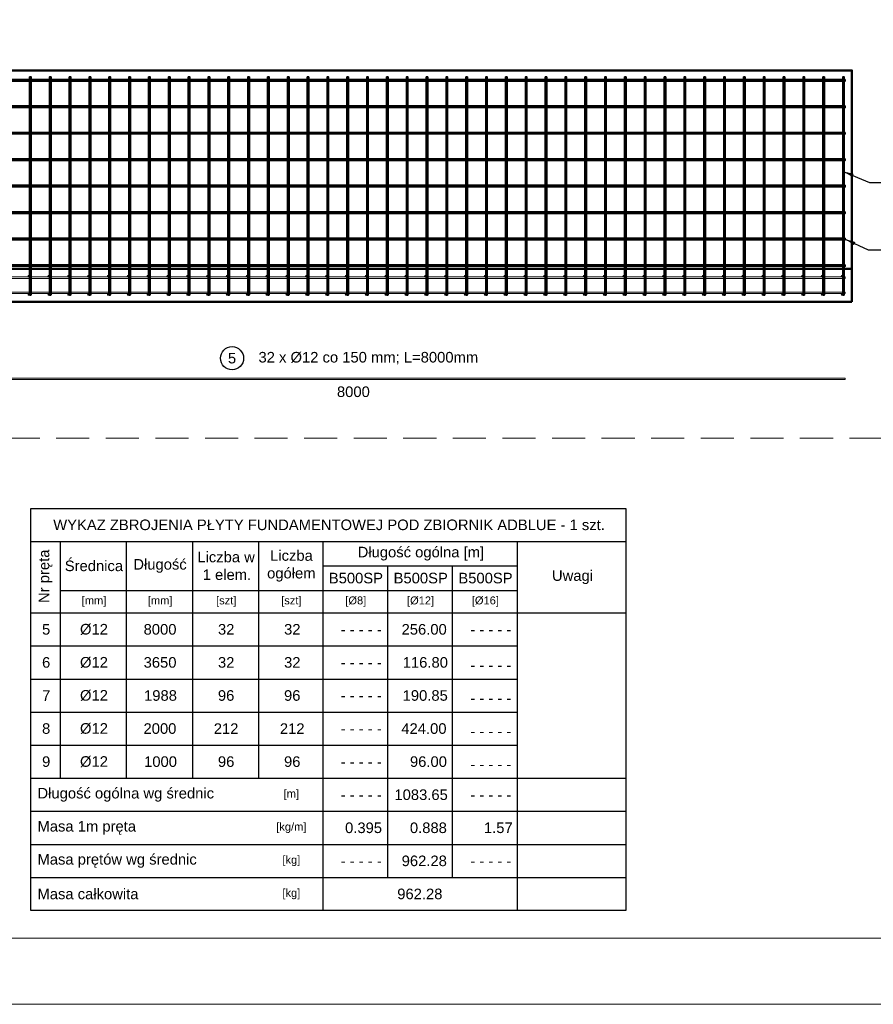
# Model space of a CAD drawing. Header units: millimetres. Extents: x 1814 to 94182, y 11562 to 49454.
# Tile 33 of 143: x 14070 to 14716, y 11562 to 12306. Entities that reach past the tile are written whole.
import ezdxf

# ---------------------------------------------------------------- set-up
doc = ezdxf.new("R2010")
doc.units = ezdxf.units.MM
doc.linetypes.add('DASHED', pattern=[0.75, 0.5, -0.25])
doc.layers.add('odnośnik', color=140, linetype='Continuous')
doc.layers.add('opis', color=50, linetype='Continuous')
doc.layers.add('pomoc', color=210, linetype='Continuous', lineweight=9, plot=False)
for name, color, linetype, lineweight in [('ramka', 84, 'Continuous', 15), ('widok 0.35', 22, 'Continuous', 35), ('zbrojenie', 123, 'Continuous', 9), ('ściany', 7, 'Continuous', 50)]:
    doc.layers.add(name, color=color, linetype=linetype, lineweight=lineweight)
doc.styles.add('Opisowy', font='arial.ttf')
doc.styles.get("Standard").update_dxf_attribs({"font": 'arial.ttf'})
doc.dimstyles.new('skala 1-100', dxfattribs={"dimtxt": 16, "dimasz": 1, "dimexe": 1.25, "dimexo": 0.625, "dimgap": 5, "dimtad": 1, "dimdec": 1, "dimrnd": 0.1, "dimdsep": 46, "dimtxsty": 'Standard', "dimblk": 'strzałka', "dimcen": -5, "dimse1": 1, "dimse2": 1, "dimazin": 0, "dimtfac": 1, "dimtdec": 1, "dimtix": 1, "dimtmove": 1, "dimatfit": 3, "dimfxl": 0, "dimtolj": 1, "dimarcsym": 0})

# ---------------------------------------------------------------- blocks, each defined once
blk = doc.blocks.new('strzałka')
for p, q in [((0, 9), (0, -9)), ((-9, 0), (9, 0))]:
    blk.add_line(p, q)
at = {"const_width": 1}
blk.add_lwpolyline([(-4.243, -4.243), (4.243, 4.243)], dxfattribs=at)

msp = doc.modelspace()

# ---------------------------------------------------------------- hatches: boundary and pattern name
at = {"layer": 'widok 0.35'}
h = msp.add_hatch(color=256, dxfattribs=at)
h.dxf.hatch_style = 1
h.paths.add_polyline_path([(14077.902, 12098.158, 1), (14079.102, 12098.158, 1)])
h = msp.add_hatch(color=256, dxfattribs=at)
h.dxf.hatch_style = 1
h.paths.add_polyline_path([(14092.902, 12098.158, 1), (14094.102, 12098.158, 1)])
h = msp.add_hatch(color=256, dxfattribs=at)
h.dxf.hatch_style = 1
h.paths.add_polyline_path([(14107.902, 12098.158, 1), (14109.102, 12098.158, 1)])
h = msp.add_hatch(color=256, dxfattribs=at)
h.dxf.hatch_style = 1
h.paths.add_polyline_path([(14122.902, 12098.158, 1), (14124.102, 12098.158, 1)])
h = msp.add_hatch(color=256, dxfattribs=at)
h.dxf.hatch_style = 1
h.paths.add_polyline_path([(14137.902, 12098.158, 1), (14139.102, 12098.158, 1)])
h = msp.add_hatch(color=256, dxfattribs=at)
h.dxf.hatch_style = 1
h.paths.add_polyline_path([(14152.902, 12098.158, 1), (14154.102, 12098.158, 1)])
h = msp.add_hatch(color=256, dxfattribs=at)
h.dxf.hatch_style = 1
h.paths.add_polyline_path([(14167.902, 12098.158, 1), (14169.102, 12098.158, 1)])
h = msp.add_hatch(color=256, dxfattribs=at)
h.dxf.hatch_style = 1
h.paths.add_polyline_path([(14182.902, 12098.158, 1), (14184.102, 12098.158, 1)])
h = msp.add_hatch(color=256, dxfattribs=at)
h.dxf.hatch_style = 1
h.paths.add_polyline_path([(14197.902, 12098.158, 1), (14199.102, 12098.158, 1)])
h = msp.add_hatch(color=256, dxfattribs=at)
h.dxf.hatch_style = 1
h.paths.add_polyline_path([(14212.902, 12098.158, 1), (14214.102, 12098.158, 1)])
h = msp.add_hatch(color=256, dxfattribs=at)
h.dxf.hatch_style = 1
h.paths.add_polyline_path([(14227.902, 12098.158, 1), (14229.102, 12098.158, 1)])
h = msp.add_hatch(color=256, dxfattribs=at)
h.dxf.hatch_style = 1
h.paths.add_polyline_path([(14242.902, 12098.158, 1), (14244.102, 12098.158, 1)])
h = msp.add_hatch(color=256, dxfattribs=at)
h.dxf.hatch_style = 1
h.paths.add_polyline_path([(14257.902, 12098.158, 1), (14259.102, 12098.158, 1)])
h = msp.add_hatch(color=256, dxfattribs=at)
h.dxf.hatch_style = 1
h.paths.add_polyline_path([(14272.902, 12098.158, 1), (14274.102, 12098.158, 1)])
h = msp.add_hatch(color=256, dxfattribs=at)
h.dxf.hatch_style = 1
h.paths.add_polyline_path([(14287.902, 12098.158, 1), (14289.102, 12098.158, 1)])
h = msp.add_hatch(color=256, dxfattribs=at)
h.dxf.hatch_style = 1
h.paths.add_polyline_path([(14302.902, 12098.158, 1), (14304.102, 12098.158, 1)])
h = msp.add_hatch(color=256, dxfattribs=at)
h.dxf.hatch_style = 1
h.paths.add_polyline_path([(14317.902, 12098.158, 1), (14319.102, 12098.158, 1)])
h = msp.add_hatch(color=256, dxfattribs=at)
h.dxf.hatch_style = 1
h.paths.add_polyline_path([(14332.902, 12098.158, 1), (14334.102, 12098.158, 1)])
h = msp.add_hatch(color=256, dxfattribs=at)
h.dxf.hatch_style = 1
h.paths.add_polyline_path([(14347.902, 12098.158, 1), (14349.102, 12098.158, 1)])
h = msp.add_hatch(color=256, dxfattribs=at)
h.dxf.hatch_style = 1
h.paths.add_polyline_path([(14362.902, 12098.158, 1), (14364.102, 12098.158, 1)])
h = msp.add_hatch(color=256, dxfattribs=at)
h.dxf.hatch_style = 1
h.paths.add_polyline_path([(14377.902, 12098.158, 1), (14379.102, 12098.158, 1)])
h = msp.add_hatch(color=256, dxfattribs=at)
h.dxf.hatch_style = 1
h.paths.add_polyline_path([(14392.902, 12098.158, 1), (14394.102, 12098.158, 1)])
h = msp.add_hatch(color=256, dxfattribs=at)
h.dxf.hatch_style = 1
h.paths.add_polyline_path([(14407.902, 12098.158, 1), (14409.102, 12098.158, 1)])
h = msp.add_hatch(color=256, dxfattribs=at)
h.dxf.hatch_style = 1
h.paths.add_polyline_path([(14422.902, 12098.158, 1), (14424.102, 12098.158, 1)])
h = msp.add_hatch(color=256, dxfattribs=at)
h.dxf.hatch_style = 1
h.paths.add_polyline_path([(14437.902, 12098.158, 1), (14439.102, 12098.158, 1)])
h = msp.add_hatch(color=256, dxfattribs=at)
h.dxf.hatch_style = 1
h.paths.add_polyline_path([(14452.902, 12098.158, 1), (14454.102, 12098.158, 1)])
h = msp.add_hatch(color=256, dxfattribs=at)
h.dxf.hatch_style = 1
h.paths.add_polyline_path([(14467.902, 12098.158, 1), (14469.102, 12098.158, 1)])
h = msp.add_hatch(color=256, dxfattribs=at)
h.dxf.hatch_style = 1
h.paths.add_polyline_path([(14482.902, 12098.158, 1), (14484.102, 12098.158, 1)])
h = msp.add_hatch(color=256, dxfattribs=at)
h.dxf.hatch_style = 1
h.paths.add_polyline_path([(14497.902, 12098.158, 1), (14499.102, 12098.158, 1)])
h = msp.add_hatch(color=256, dxfattribs=at)
h.dxf.hatch_style = 1
h.paths.add_polyline_path([(14512.902, 12098.158, 1), (14514.102, 12098.158, 1)])
h = msp.add_hatch(color=256, dxfattribs=at)
h.dxf.hatch_style = 1
h.paths.add_polyline_path([(14527.902, 12098.158, 1), (14529.102, 12098.158, 1)])
h = msp.add_hatch(color=256, dxfattribs=at)
h.dxf.hatch_style = 1
h.paths.add_polyline_path([(14542.902, 12098.158, 1), (14544.102, 12098.158, 1)])
h = msp.add_hatch(color=256, dxfattribs=at)
h.dxf.hatch_style = 1
h.paths.add_polyline_path([(14557.902, 12098.158, 1), (14559.102, 12098.158, 1)])
h = msp.add_hatch(color=256, dxfattribs=at)
h.dxf.hatch_style = 1
h.paths.add_polyline_path([(14572.902, 12098.158, 1), (14574.102, 12098.158, 1)])
h = msp.add_hatch(color=256, dxfattribs=at)
h.dxf.hatch_style = 1
h.paths.add_polyline_path([(14587.902, 12098.158, 1), (14589.102, 12098.158, 1)])
h = msp.add_hatch(color=256, dxfattribs=at)
h.dxf.hatch_style = 1
h.paths.add_polyline_path([(14602.902, 12098.158, 1), (14604.102, 12098.158, 1)])
h = msp.add_hatch(color=256, dxfattribs=at)
h.dxf.hatch_style = 1
h.paths.add_polyline_path([(14617.902, 12098.158, 1), (14619.102, 12098.158, 1)])
h = msp.add_hatch(color=256, dxfattribs=at)
h.dxf.hatch_style = 1
h.paths.add_polyline_path([(14632.902, 12098.158, 1), (14634.102, 12098.158, 1)])
h = msp.add_hatch(color=256, dxfattribs=at)
h.dxf.hatch_style = 1
h.paths.add_polyline_path([(14647.902, 12098.158, 1), (14649.102, 12098.158, 1)])
h = msp.add_hatch(color=256, dxfattribs=at)
h.dxf.hatch_style = 1
h.paths.add_polyline_path([(14662.902, 12098.158, 1), (14664.102, 12098.158, 1)])
h = msp.add_hatch(color=256, dxfattribs=at)
h.dxf.hatch_style = 1
h.paths.add_polyline_path([(14677.902, 12098.158, 1), (14679.102, 12098.158, 1)])
h = msp.add_hatch(color=256, dxfattribs=at)
h.dxf.hatch_style = 1
h.paths.add_polyline_path([(14692.902, 12098.158, 1), (14694.102, 12098.158, 1)])
at = {"layer": 'zbrojenie'}
h = msp.add_hatch(color=256, dxfattribs=at)
h.dxf.hatch_style = 1
h.paths.add_polyline_path([(14077.902, 12111.958, -1), (14076.702, 12111.958, -1)])
h = msp.add_hatch(color=256, dxfattribs=at)
h.dxf.hatch_style = 1
h.paths.add_polyline_path([(14092.902, 12111.958, -1), (14091.702, 12111.958, -1)])
h = msp.add_hatch(color=256, dxfattribs=at)
h.dxf.hatch_style = 1
h.paths.add_polyline_path([(14107.902, 12111.958, -1), (14106.702, 12111.958, -1)])
h = msp.add_hatch(color=256, dxfattribs=at)
h.dxf.hatch_style = 1
h.paths.add_polyline_path([(14122.902, 12111.958, -1), (14121.702, 12111.958, -1)])
h = msp.add_hatch(color=256, dxfattribs=at)
h.dxf.hatch_style = 1
h.paths.add_polyline_path([(14137.902, 12111.958, -1), (14136.702, 12111.958, -1)])
h = msp.add_hatch(color=256, dxfattribs=at)
h.dxf.hatch_style = 1
h.paths.add_polyline_path([(14152.902, 12111.958, -1), (14151.702, 12111.958, -1)])
h = msp.add_hatch(color=256, dxfattribs=at)
h.dxf.hatch_style = 1
h.paths.add_polyline_path([(14167.902, 12111.958, -1), (14166.702, 12111.958, -1)])
h = msp.add_hatch(color=256, dxfattribs=at)
h.dxf.hatch_style = 1
h.paths.add_polyline_path([(14182.902, 12111.958, -1), (14181.702, 12111.958, -1)])
h = msp.add_hatch(color=256, dxfattribs=at)
h.dxf.hatch_style = 1
h.paths.add_polyline_path([(14197.902, 12111.958, -1), (14196.702, 12111.958, -1)])
h = msp.add_hatch(color=256, dxfattribs=at)
h.dxf.hatch_style = 1
h.paths.add_polyline_path([(14212.902, 12111.958, -1), (14211.702, 12111.958, -1)])
h = msp.add_hatch(color=256, dxfattribs=at)
h.dxf.hatch_style = 1
h.paths.add_polyline_path([(14227.902, 12111.958, -1), (14226.702, 12111.958, -1)])
h = msp.add_hatch(color=256, dxfattribs=at)
h.dxf.hatch_style = 1
h.paths.add_polyline_path([(14242.902, 12111.958, -1), (14241.702, 12111.958, -1)])
h = msp.add_hatch(color=256, dxfattribs=at)
h.dxf.hatch_style = 1
h.paths.add_polyline_path([(14257.902, 12111.958, -1), (14256.702, 12111.958, -1)])
h = msp.add_hatch(color=256, dxfattribs=at)
h.dxf.hatch_style = 1
h.paths.add_polyline_path([(14272.902, 12111.958, -1), (14271.702, 12111.958, -1)])
h = msp.add_hatch(color=256, dxfattribs=at)
h.dxf.hatch_style = 1
h.paths.add_polyline_path([(14287.902, 12111.958, -1), (14286.702, 12111.958, -1)])
h = msp.add_hatch(color=256, dxfattribs=at)
h.dxf.hatch_style = 1
h.paths.add_polyline_path([(14302.902, 12111.958, -1), (14301.702, 12111.958, -1)])
h = msp.add_hatch(color=256, dxfattribs=at)
h.dxf.hatch_style = 1
h.paths.add_polyline_path([(14317.902, 12111.958, -1), (14316.702, 12111.958, -1)])
h = msp.add_hatch(color=256, dxfattribs=at)
h.dxf.hatch_style = 1
h.paths.add_polyline_path([(14332.902, 12111.958, -1), (14331.702, 12111.958, -1)])
h = msp.add_hatch(color=256, dxfattribs=at)
h.dxf.hatch_style = 1
h.paths.add_polyline_path([(14347.902, 12111.958, -1), (14346.702, 12111.958, -1)])
h = msp.add_hatch(color=256, dxfattribs=at)
h.dxf.hatch_style = 1
h.paths.add_polyline_path([(14362.902, 12111.958, -1), (14361.702, 12111.958, -1)])
h = msp.add_hatch(color=256, dxfattribs=at)
h.dxf.hatch_style = 1
h.paths.add_polyline_path([(14377.902, 12111.958, -1), (14376.702, 12111.958, -1)])
h = msp.add_hatch(color=256, dxfattribs=at)
h.dxf.hatch_style = 1
h.paths.add_polyline_path([(14392.902, 12111.958, -1), (14391.702, 12111.958, -1)])
h = msp.add_hatch(color=256, dxfattribs=at)
h.dxf.hatch_style = 1
h.paths.add_polyline_path([(14407.902, 12111.958, -1), (14406.702, 12111.958, -1)])
h = msp.add_hatch(color=256, dxfattribs=at)
h.dxf.hatch_style = 1
h.paths.add_polyline_path([(14422.902, 12111.958, -1), (14421.702, 12111.958, -1)])
h = msp.add_hatch(color=256, dxfattribs=at)
h.dxf.hatch_style = 1
h.paths.add_polyline_path([(14437.902, 12111.958, -1), (14436.702, 12111.958, -1)])
h = msp.add_hatch(color=256, dxfattribs=at)
h.dxf.hatch_style = 1
h.paths.add_polyline_path([(14452.902, 12111.958, -1), (14451.702, 12111.958, -1)])
h = msp.add_hatch(color=256, dxfattribs=at)
h.dxf.hatch_style = 1
h.paths.add_polyline_path([(14467.902, 12111.958, -1), (14466.702, 12111.958, -1)])
h = msp.add_hatch(color=256, dxfattribs=at)
h.dxf.hatch_style = 1
h.paths.add_polyline_path([(14482.902, 12111.958, -1), (14481.702, 12111.958, -1)])
h = msp.add_hatch(color=256, dxfattribs=at)
h.dxf.hatch_style = 1
h.paths.add_polyline_path([(14497.902, 12111.958, -1), (14496.702, 12111.958, -1)])
h = msp.add_hatch(color=256, dxfattribs=at)
h.dxf.hatch_style = 1
h.paths.add_polyline_path([(14512.902, 12111.958, -1), (14511.702, 12111.958, -1)])
h = msp.add_hatch(color=256, dxfattribs=at)
h.dxf.hatch_style = 1
h.paths.add_polyline_path([(14527.902, 12111.958, -1), (14526.702, 12111.958, -1)])
h = msp.add_hatch(color=256, dxfattribs=at)
h.dxf.hatch_style = 1
h.paths.add_polyline_path([(14542.902, 12111.958, -1), (14541.702, 12111.958, -1)])
h = msp.add_hatch(color=256, dxfattribs=at)
h.dxf.hatch_style = 1
h.paths.add_polyline_path([(14557.902, 12111.958, -1), (14556.702, 12111.958, -1)])
h = msp.add_hatch(color=256, dxfattribs=at)
h.dxf.hatch_style = 1
h.paths.add_polyline_path([(14572.902, 12111.958, -1), (14571.702, 12111.958, -1)])
h = msp.add_hatch(color=256, dxfattribs=at)
h.dxf.hatch_style = 1
h.paths.add_polyline_path([(14587.902, 12111.958, -1), (14586.702, 12111.958, -1)])
h = msp.add_hatch(color=256, dxfattribs=at)
h.dxf.hatch_style = 1
h.paths.add_polyline_path([(14602.902, 12111.958, -1), (14601.702, 12111.958, -1)])
h = msp.add_hatch(color=256, dxfattribs=at)
h.dxf.hatch_style = 1
h.paths.add_polyline_path([(14617.902, 12111.958, -1), (14616.702, 12111.958, -1)])
h = msp.add_hatch(color=256, dxfattribs=at)
h.dxf.hatch_style = 1
h.paths.add_polyline_path([(14632.902, 12111.958, -1), (14631.702, 12111.958, -1)])
h = msp.add_hatch(color=256, dxfattribs=at)
h.dxf.hatch_style = 1
h.paths.add_polyline_path([(14647.902, 12111.958, -1), (14646.702, 12111.958, -1)])
h = msp.add_hatch(color=256, dxfattribs=at)
h.dxf.hatch_style = 1
h.paths.add_polyline_path([(14662.902, 12111.958, -1), (14661.702, 12111.958, -1)])
h = msp.add_hatch(color=256, dxfattribs=at)
h.dxf.hatch_style = 1
h.paths.add_polyline_path([(14677.902, 12111.958, -1), (14676.702, 12111.958, -1)])
h = msp.add_hatch(color=256, dxfattribs=at)
h.dxf.hatch_style = 1
h.paths.add_polyline_path([(14692.902, 12111.958, -1), (14691.702, 12111.958, -1)])
h = msp.add_hatch(color=256, dxfattribs=at)
h.dxf.hatch_style = 1
h.paths.add_polyline_path([(14077.902, 12098.158, 1), (14076.702, 12098.158, 1)])
h = msp.add_hatch(color=256, dxfattribs=at)
h.dxf.hatch_style = 1
h.paths.add_polyline_path([(14092.902, 12098.158, 1), (14091.702, 12098.158, 1)])
h = msp.add_hatch(color=256, dxfattribs=at)
h.dxf.hatch_style = 1
h.paths.add_polyline_path([(14107.902, 12098.158, 1), (14106.702, 12098.158, 1)])
h = msp.add_hatch(color=256, dxfattribs=at)
h.dxf.hatch_style = 1
h.paths.add_polyline_path([(14122.902, 12098.158, 1), (14121.702, 12098.158, 1)])
h = msp.add_hatch(color=256, dxfattribs=at)
h.dxf.hatch_style = 1
h.paths.add_polyline_path([(14137.902, 12098.158, 1), (14136.702, 12098.158, 1)])
h = msp.add_hatch(color=256, dxfattribs=at)
h.dxf.hatch_style = 1
h.paths.add_polyline_path([(14152.902, 12098.158, 1), (14151.702, 12098.158, 1)])
h = msp.add_hatch(color=256, dxfattribs=at)
h.dxf.hatch_style = 1
h.paths.add_polyline_path([(14167.902, 12098.158, 1), (14166.702, 12098.158, 1)])
h = msp.add_hatch(color=256, dxfattribs=at)
h.dxf.hatch_style = 1
h.paths.add_polyline_path([(14182.902, 12098.158, 1), (14181.702, 12098.158, 1)])
h = msp.add_hatch(color=256, dxfattribs=at)
h.dxf.hatch_style = 1
h.paths.add_polyline_path([(14197.902, 12098.158, 1), (14196.702, 12098.158, 1)])
h = msp.add_hatch(color=256, dxfattribs=at)
h.dxf.hatch_style = 1
h.paths.add_polyline_path([(14212.902, 12098.158, 1), (14211.702, 12098.158, 1)])
h = msp.add_hatch(color=256, dxfattribs=at)
h.dxf.hatch_style = 1
h.paths.add_polyline_path([(14227.902, 12098.158, 1), (14226.702, 12098.158, 1)])
h = msp.add_hatch(color=256, dxfattribs=at)
h.dxf.hatch_style = 1
h.paths.add_polyline_path([(14242.902, 12098.158, 1), (14241.702, 12098.158, 1)])
h = msp.add_hatch(color=256, dxfattribs=at)
h.dxf.hatch_style = 1
h.paths.add_polyline_path([(14257.902, 12098.158, 1), (14256.702, 12098.158, 1)])
h = msp.add_hatch(color=256, dxfattribs=at)
h.dxf.hatch_style = 1
h.paths.add_polyline_path([(14272.902, 12098.158, 1), (14271.702, 12098.158, 1)])
h = msp.add_hatch(color=256, dxfattribs=at)
h.dxf.hatch_style = 1
h.paths.add_polyline_path([(14287.902, 12098.158, 1), (14286.702, 12098.158, 1)])
h = msp.add_hatch(color=256, dxfattribs=at)
h.dxf.hatch_style = 1
h.paths.add_polyline_path([(14302.902, 12098.158, 1), (14301.702, 12098.158, 1)])
h = msp.add_hatch(color=256, dxfattribs=at)
h.dxf.hatch_style = 1
h.paths.add_polyline_path([(14317.902, 12098.158, 1), (14316.702, 12098.158, 1)])
h = msp.add_hatch(color=256, dxfattribs=at)
h.dxf.hatch_style = 1
h.paths.add_polyline_path([(14332.902, 12098.158, 1), (14331.702, 12098.158, 1)])
h = msp.add_hatch(color=256, dxfattribs=at)
h.dxf.hatch_style = 1
h.paths.add_polyline_path([(14347.902, 12098.158, 1), (14346.702, 12098.158, 1)])
h = msp.add_hatch(color=256, dxfattribs=at)
h.dxf.hatch_style = 1
h.paths.add_polyline_path([(14362.902, 12098.158, 1), (14361.702, 12098.158, 1)])
h = msp.add_hatch(color=256, dxfattribs=at)
h.dxf.hatch_style = 1
h.paths.add_polyline_path([(14377.902, 12098.158, 1), (14376.702, 12098.158, 1)])
h = msp.add_hatch(color=256, dxfattribs=at)
h.dxf.hatch_style = 1
h.paths.add_polyline_path([(14392.902, 12098.158, 1), (14391.702, 12098.158, 1)])
h = msp.add_hatch(color=256, dxfattribs=at)
h.dxf.hatch_style = 1
h.paths.add_polyline_path([(14407.902, 12098.158, 1), (14406.702, 12098.158, 1)])
h = msp.add_hatch(color=256, dxfattribs=at)
h.dxf.hatch_style = 1
h.paths.add_polyline_path([(14422.902, 12098.158, 1), (14421.702, 12098.158, 1)])
h = msp.add_hatch(color=256, dxfattribs=at)
h.dxf.hatch_style = 1
h.paths.add_polyline_path([(14437.902, 12098.158, 1), (14436.702, 12098.158, 1)])
h = msp.add_hatch(color=256, dxfattribs=at)
h.dxf.hatch_style = 1
h.paths.add_polyline_path([(14452.902, 12098.158, 1), (14451.702, 12098.158, 1)])
h = msp.add_hatch(color=256, dxfattribs=at)
h.dxf.hatch_style = 1
h.paths.add_polyline_path([(14467.902, 12098.158, 1), (14466.702, 12098.158, 1)])
h = msp.add_hatch(color=256, dxfattribs=at)
h.dxf.hatch_style = 1
h.paths.add_polyline_path([(14482.902, 12098.158, 1), (14481.702, 12098.158, 1)])
h = msp.add_hatch(color=256, dxfattribs=at)
h.dxf.hatch_style = 1
h.paths.add_polyline_path([(14497.902, 12098.158, 1), (14496.702, 12098.158, 1)])
h = msp.add_hatch(color=256, dxfattribs=at)
h.dxf.hatch_style = 1
h.paths.add_polyline_path([(14512.902, 12098.158, 1), (14511.702, 12098.158, 1)])
h = msp.add_hatch(color=256, dxfattribs=at)
h.dxf.hatch_style = 1
h.paths.add_polyline_path([(14527.902, 12098.158, 1), (14526.702, 12098.158, 1)])
h = msp.add_hatch(color=256, dxfattribs=at)
h.dxf.hatch_style = 1
h.paths.add_polyline_path([(14542.902, 12098.158, 1), (14541.702, 12098.158, 1)])
h = msp.add_hatch(color=256, dxfattribs=at)
h.dxf.hatch_style = 1
h.paths.add_polyline_path([(14557.902, 12098.158, 1), (14556.702, 12098.158, 1)])
h = msp.add_hatch(color=256, dxfattribs=at)
h.dxf.hatch_style = 1
h.paths.add_polyline_path([(14572.902, 12098.158, 1), (14571.702, 12098.158, 1)])
h = msp.add_hatch(color=256, dxfattribs=at)
h.dxf.hatch_style = 1
h.paths.add_polyline_path([(14587.902, 12098.158, 1), (14586.702, 12098.158, 1)])
h = msp.add_hatch(color=256, dxfattribs=at)
h.dxf.hatch_style = 1
h.paths.add_polyline_path([(14602.902, 12098.158, 1), (14601.702, 12098.158, 1)])
h = msp.add_hatch(color=256, dxfattribs=at)
h.dxf.hatch_style = 1
h.paths.add_polyline_path([(14617.902, 12098.158, 1), (14616.702, 12098.158, 1)])
h = msp.add_hatch(color=256, dxfattribs=at)
h.dxf.hatch_style = 1
h.paths.add_polyline_path([(14632.902, 12098.158, 1), (14631.702, 12098.158, 1)])
h = msp.add_hatch(color=256, dxfattribs=at)
h.dxf.hatch_style = 1
h.paths.add_polyline_path([(14647.902, 12098.158, 1), (14646.702, 12098.158, 1)])
h = msp.add_hatch(color=256, dxfattribs=at)
h.dxf.hatch_style = 1
h.paths.add_polyline_path([(14662.902, 12098.158, 1), (14661.702, 12098.158, 1)])
h = msp.add_hatch(color=256, dxfattribs=at)
h.dxf.hatch_style = 1
h.paths.add_polyline_path([(14677.902, 12098.158, 1), (14676.702, 12098.158, 1)])
h = msp.add_hatch(color=256, dxfattribs=at)
h.dxf.hatch_style = 1
h.paths.add_polyline_path([(14692.902, 12098.158, 1), (14691.702, 12098.158, 1)])

# ---------------------------------------------------------------- linework, layer by layer
at = {"layer": 'odnośnik', "ltscale": 0.2}
for p, q in [((14078.867, 11911.458), (14528.867, 11911.458)), ((14101.068, 11911.458), (14101.068, 11732.458)), ((14151.068, 11911.458), (14151.068, 11732.458)), ((14201.068, 11911.458), (14201.068, 11732.458)), ((14251.068, 11911.458), (14251.068, 11732.458)), ((14299.568, 11911.458), (14299.568, 11632.458)), ((14446.568, 11911.458), (14446.568, 11632.458)), ((14299.568, 11892.958), (14446.568, 11892.958)), ((14348.568, 11892.958), (14348.568, 11657.458)), ((14397.568, 11892.958), (14397.568, 11657.458)), ((14101.068, 11874.458), (14446.568, 11874.458)), ((14078.867, 11857.458), (14528.867, 11857.458)), ((14078.867, 11832.458), (14446.568, 11832.458)), ((14078.867, 11807.458), (14446.568, 11807.458)), ((14078.867, 11782.458), (14446.568, 11782.458)), ((14078.867, 11757.458), (14446.568, 11757.458)), ((14078.867, 11732.458), (14528.867, 11732.458)), ((14078.867, 11707.458), (14528.867, 11707.458)), ((14078.867, 11682.458), (14528.867, 11682.458)), ((14078.867, 11657.458), (14528.867, 11657.458))]:
    msp.add_line(p, q, dxfattribs=at)
msp.add_lwpolyline([(14078.867, 11936.458), (14528.867, 11936.458), (14528.867, 11632.458), (14078.867, 11632.458)], close=True, dxfattribs=at)
at = {"layer": 'odnośnik'}
msp.add_circle((14231.021, 12049.958), 8.75, dxfattribs=at)
at = {"layer": 'pomoc'}
msp.add_lwpolyline([(10996.286, 13046.57), (15496.286, 13046.57), (15496.286, 11561.57), (10996.286, 11561.57)], close=True, dxfattribs=at)
at = {"layer": 'ramka', "linetype": 'Continuous'}
msp.add_line((15446.286, 11611.57), (10996.286, 11611.57), dxfattribs=at)
at = {"layer": 'ramka', "linetype": 'DASHED', "ltscale": 50}
msp.add_lwpolyline([(13798.072, 11989.457), (14982.072, 11989.457), (14982.072, 12917.436), (13798.072, 12917.436)], close=True, dxfattribs=at)
at = {"layer": 'widok 0.35'}
for points in [[(14694.802, 12260.658), (14694.802, 12259.458), (13896.002, 12259.458), (13896.002, 12260.658)], [(14079.102, 12098.158), (14077.902, 12098.158), (14077.902, 12262.558), (14079.102, 12262.558)], [(14094.102, 12098.158), (14092.902, 12098.158), (14092.902, 12262.558), (14094.102, 12262.558)], [(14109.102, 12098.158), (14107.902, 12098.158), (14107.902, 12262.558), (14109.102, 12262.558)], [(14124.102, 12098.158), (14122.902, 12098.158), (14122.902, 12262.558), (14124.102, 12262.558)], [(14139.102, 12098.158), (14137.902, 12098.158), (14137.902, 12262.558), (14139.102, 12262.558)], [(14154.102, 12098.158), (14152.902, 12098.158), (14152.902, 12262.558), (14154.102, 12262.558)], [(14169.102, 12098.158), (14167.902, 12098.158), (14167.902, 12262.558), (14169.102, 12262.558)], [(14184.102, 12098.158), (14182.902, 12098.158), (14182.902, 12262.558), (14184.102, 12262.558)], [(14199.102, 12098.158), (14197.902, 12098.158), (14197.902, 12262.558), (14199.102, 12262.558)], [(14214.102, 12098.158), (14212.902, 12098.158), (14212.902, 12262.558), (14214.102, 12262.558)], [(14229.102, 12098.158), (14227.902, 12098.158), (14227.902, 12262.558), (14229.102, 12262.558)], [(14244.102, 12098.158), (14242.902, 12098.158), (14242.902, 12262.558), (14244.102, 12262.558)], [(14259.102, 12098.158), (14257.902, 12098.158), (14257.902, 12262.558), (14259.102, 12262.558)], [(14274.102, 12098.158), (14272.902, 12098.158), (14272.902, 12262.558), (14274.102, 12262.558)], [(14289.102, 12098.158), (14287.902, 12098.158), (14287.902, 12262.558), (14289.102, 12262.558)], [(14304.102, 12098.158), (14302.902, 12098.158), (14302.902, 12262.558), (14304.102, 12262.558)], [(14319.102, 12098.158), (14317.902, 12098.158), (14317.902, 12262.558), (14319.102, 12262.558)], [(14334.102, 12098.158), (14332.902, 12098.158), (14332.902, 12262.558), (14334.102, 12262.558)], [(14349.102, 12098.158), (14347.902, 12098.158), (14347.902, 12262.558), (14349.102, 12262.558)], [(14364.102, 12098.158), (14362.902, 12098.158), (14362.902, 12262.558), (14364.102, 12262.558)], [(14379.102, 12098.158), (14377.902, 12098.158), (14377.902, 12262.558), (14379.102, 12262.558)], [(14394.102, 12098.158), (14392.902, 12098.158), (14392.902, 12262.558), (14394.102, 12262.558)], [(14409.102, 12098.158), (14407.902, 12098.158), (14407.902, 12262.558), (14409.102, 12262.558)], [(14424.102, 12098.158), (14422.902, 12098.158), (14422.902, 12262.558), (14424.102, 12262.558)], [(14439.102, 12098.158), (14437.902, 12098.158), (14437.902, 12262.558), (14439.102, 12262.558)], [(14454.102, 12098.158), (14452.902, 12098.158), (14452.902, 12262.558), (14454.102, 12262.558)], [(14469.102, 12098.158), (14467.902, 12098.158), (14467.902, 12262.558), (14469.102, 12262.558)], [(14484.102, 12098.158), (14482.902, 12098.158), (14482.902, 12262.558), (14484.102, 12262.558)], [(14499.102, 12098.158), (14497.902, 12098.158), (14497.902, 12262.558), (14499.102, 12262.558)], [(14514.102, 12098.158), (14512.902, 12098.158), (14512.902, 12262.558), (14514.102, 12262.558)], [(14529.102, 12098.158), (14527.902, 12098.158), (14527.902, 12262.558), (14529.102, 12262.558)], [(14544.102, 12098.158), (14542.902, 12098.158), (14542.902, 12262.558), (14544.102, 12262.558)], [(14559.102, 12098.158), (14557.902, 12098.158), (14557.902, 12262.558), (14559.102, 12262.558)], [(14574.102, 12098.158), (14572.902, 12098.158), (14572.902, 12262.558), (14574.102, 12262.558)], [(14589.102, 12098.158), (14587.902, 12098.158), (14587.902, 12262.558), (14589.102, 12262.558)], [(14604.102, 12098.158), (14602.902, 12098.158), (14602.902, 12262.558), (14604.102, 12262.558)], [(14619.102, 12098.158), (14617.902, 12098.158), (14617.902, 12262.558), (14619.102, 12262.558)], [(14634.102, 12098.158), (14632.902, 12098.158), (14632.902, 12262.558), (14634.102, 12262.558)], [(14649.102, 12098.158), (14647.902, 12098.158), (14647.902, 12262.558), (14649.102, 12262.558)], [(14664.102, 12098.158), (14662.902, 12098.158), (14662.902, 12262.558), (14664.102, 12262.558)], [(14679.102, 12098.158), (14677.902, 12098.158), (14677.902, 12262.558), (14679.102, 12262.558)], [(14694.102, 12098.158), (14692.902, 12098.158), (14692.902, 12262.558), (14694.102, 12262.558)], [(14694.802, 12240.658), (14694.802, 12239.458), (13896.002, 12239.458), (13896.002, 12240.658)], [(14694.802, 12220.658), (14694.802, 12219.458), (13896.002, 12219.458), (13896.002, 12220.658)], [(14694.802, 12200.658), (14694.802, 12199.458), (13896.002, 12199.458), (13896.002, 12200.658)], [(14694.802, 12180.658), (14694.802, 12179.458), (13896.002, 12179.458), (13896.002, 12180.658)], [(14694.802, 12160.658), (14694.802, 12159.458), (13896.002, 12159.458), (13896.002, 12160.658)], [(14694.802, 12140.658), (14694.802, 12139.458), (13896.002, 12139.458), (13896.002, 12140.658)], [(14694.802, 12120.658), (14694.802, 12119.458), (13896.002, 12119.458), (13896.002, 12120.658)]]:
    msp.add_lwpolyline(points, close=True, dxfattribs=at)
for centre in [(14078.502, 12098.158), (14093.502, 12098.158), (14108.502, 12098.158), (14123.502, 12098.158), (14138.502, 12098.158), (14153.502, 12098.158), (14168.502, 12098.158), (14183.502, 12098.158), (14198.502, 12098.158), (14213.502, 12098.158), (14228.502, 12098.158), (14243.502, 12098.158), (14258.502, 12098.158), (14273.502, 12098.158), (14288.502, 12098.158), (14303.502, 12098.158), (14318.502, 12098.158), (14333.502, 12098.158), (14348.502, 12098.158), (14363.502, 12098.158), (14378.502, 12098.158), (14393.502, 12098.158), (14408.502, 12098.158), (14423.502, 12098.158), (14438.502, 12098.158), (14453.502, 12098.158), (14468.502, 12098.158), (14483.502, 12098.158), (14498.502, 12098.158), (14513.502, 12098.158), (14528.502, 12098.158), (14543.502, 12098.158), (14558.502, 12098.158), (14573.502, 12098.158), (14588.502, 12098.158), (14603.502, 12098.158), (14618.502, 12098.158), (14633.502, 12098.158), (14648.502, 12098.158), (14663.502, 12098.158), (14678.502, 12098.158), (14693.502, 12098.158)]:
    msp.add_circle(centre, 0.6, dxfattribs=at)
at = {"layer": 'zbrojenie'}
for points in [[(13894.802, 12110.158), (13894.802, 12111.358), (14694.802, 12111.358), (14694.802, 12110.158), (13894.802, 12110.158)], [(13894.802, 12099.958), (13894.802, 12098.758), (14694.802, 12098.758), (14694.802, 12099.958), (13894.802, 12099.958)], [(13894.802, 12034.958), (13894.802, 12033.758), (14694.802, 12033.758), (14694.802, 12034.958), (13894.802, 12034.958)]]:
    msp.add_lwpolyline(points, dxfattribs=at)
for centre in [(14077.302, 12111.958), (14092.302, 12111.958), (14107.302, 12111.958), (14122.302, 12111.958), (14137.302, 12111.958), (14152.302, 12111.958), (14167.302, 12111.958), (14182.302, 12111.958), (14197.302, 12111.958), (14212.302, 12111.958), (14227.302, 12111.958), (14242.302, 12111.958), (14257.302, 12111.958), (14272.302, 12111.958), (14287.302, 12111.958), (14302.302, 12111.958), (14317.302, 12111.958), (14332.302, 12111.958), (14347.302, 12111.958), (14362.302, 12111.958), (14377.302, 12111.958), (14392.302, 12111.958), (14407.302, 12111.958), (14422.302, 12111.958), (14437.302, 12111.958), (14452.302, 12111.958), (14467.302, 12111.958), (14482.302, 12111.958), (14497.302, 12111.958), (14512.302, 12111.958), (14527.302, 12111.958), (14542.302, 12111.958), (14557.302, 12111.958), (14572.302, 12111.958), (14587.302, 12111.958), (14602.302, 12111.958), (14617.302, 12111.958), (14632.302, 12111.958), (14647.302, 12111.958), (14662.302, 12111.958), (14677.302, 12111.958), (14692.302, 12111.958), (14077.302, 12098.158), (14092.302, 12098.158), (14107.302, 12098.158), (14122.302, 12098.158), (14137.302, 12098.158), (14152.302, 12098.158), (14167.302, 12098.158), (14182.302, 12098.158), (14197.302, 12098.158), (14212.302, 12098.158), (14227.302, 12098.158), (14242.302, 12098.158), (14257.302, 12098.158), (14272.302, 12098.158), (14287.302, 12098.158), (14302.302, 12098.158), (14317.302, 12098.158), (14332.302, 12098.158), (14347.302, 12098.158), (14362.302, 12098.158), (14377.302, 12098.158), (14392.302, 12098.158), (14407.302, 12098.158), (14422.302, 12098.158), (14437.302, 12098.158), (14452.302, 12098.158), (14467.302, 12098.158), (14482.302, 12098.158), (14497.302, 12098.158), (14512.302, 12098.158), (14527.302, 12098.158), (14542.302, 12098.158), (14557.302, 12098.158), (14572.302, 12098.158), (14587.302, 12098.158), (14602.302, 12098.158), (14617.302, 12098.158), (14632.302, 12098.158), (14647.302, 12098.158), (14662.302, 12098.158), (14677.302, 12098.158), (14692.302, 12098.158)]:
    msp.add_circle(centre, 0.6, dxfattribs=at)
at = {"layer": 'ściany'}
for points in [[(14699.802, 12117.558), (14699.802, 12267.558), (13889.802, 12267.558), (13889.802, 12117.558)], [(14699.802, 12092.558), (14699.802, 12117.558), (13889.802, 12117.558), (13889.802, 12092.558)]]:
    msp.add_lwpolyline(points, close=True, dxfattribs=at)

# ---------------------------------------------------------------- texts
at = {"layer": 'opis', "char_height": 8, "style": 'Opisowy'}
for s, width, insert, attachment_point in [('5', 17.26219, (14231.019, 12049.957), 5), ('32 x Ø12 co 150 mm; L=8000mm', 195.56748, (14251.021, 12049.958), 4), ('8000', 56.37214, (14322.8, 12024.557), 5)]:
    msp.add_mtext_dynamic_manual_height_columns(s, width=width, gutter_width=20, heights=[8.766], dxfattribs=dict(at, insert=insert, attachment_point=attachment_point))
at = {"layer": 'opis', "ltscale": 0.5}
for s, insert, char_height, width, attachment_point in [('{\\W5.445957; }WYKAZ ZBROJENIA PŁYTY FUNDAMENTOWEJ POD ZBIORNIK ADBLUE - 1 szt.', (14078.867, 11923.958), 8, 450, 4), ('{\\W1.195518; }Liczba w\\P{\\W2.502196; }1 elem.', (14201.068, 11892.958), 8, 50, 4), ('{\\W2.816014; }Liczba\\P{\\W2.08315; }ogółem', (14251.068, 11892.958), 8, 48.5, 4), ('{\\W8.521748; }Długość ogólna [m]', (14299.568, 11902.208), 8, 147, 4), ('{\\W1.105887; }Średnica', (14101.068, 11892.958), 8, 50, 4), ('{\\W1.705184; }Długość', (14151.068, 11892.958), 8, 50, 4), ('{\\W1.496704; }B500SP', (14299.568, 11883.708), 8, 49, 4), ('{\\W1.496704; }B500SP', (14348.568, 11883.708), 8, 49, 4), ('{\\W1.496704; }B500SP', (14397.568, 11883.708), 8, 49, 4), ('{\\W8.515261; }Uwagi', (14446.568, 11884.458), 8, 82.29941, 4), ('{\\W6.975981; }[mm]', (14101.068, 11865.958), 6, 50, 4), ('{\\W6.975981; }[mm]', (14151.068, 11865.958), 6, 50, 4), ('{\\W7.674575; }[szt]', (14201.068, 11865.958), 6, 50, 4), ('{\\W7.352519; }[szt]', (14251.068, 11865.958), 6, 48.5, 4), ('{\\W7.358816; }[Ø8]', (14299.568, 11865.958), 6, 49, 4), ('{\\W6.357937; }[Ø12]', (14348.568, 11865.958), 6, 49, 4), ('{\\W6.357937; }[Ø16]', (14397.568, 11865.958), 6, 49, 4), ('{\\W2.720788; }5', (14078.867, 11844.958), 8, 22.20059, 4), ('{\\W4.817662; }Ø12', (14101.068, 11844.958), 8, 50, 4), ('{\\W4.206942; }8000', (14151.068, 11844.958), 8, 50, 4), ('{\\W6.220123; }32', (14201.068, 11844.958), 8, 50, 4), ('{\\W6.220123; }32', (14251.068, 11844.958), 8, 50, 4), ('{\\W3.439367; }256.00', (14348.568, 11844.958), 8, 44, 4), ('{\\W4.404217; }- - - - -', (14299.568, 11844.958), 8, 44, 4), ('{\\W4.404217; }- - - - -', (14397.568, 11844.958), 8, 44, 4), ('{\\W2.724303; }6', (14078.867, 11819.958), 8, 22.20059, 4), ('{\\W4.817662; }Ø12', (14101.068, 11819.958), 8, 50, 4), ('{\\W4.209578; }3650', (14151.068, 11819.958), 8, 50, 4), ('{\\W6.220123; }32', (14201.068, 11819.958), 8, 50, 4), ('{\\W6.220123; }32', (14251.068, 11819.958), 8, 50, 4), ('{\\W4.404217; }- - - - -', (14299.568, 11819.958), 8, 44, 4), ('{\\W3.725834; }116.80', (14348.568, 11819.958), 8, 44, 4), ('{\\W4.404217; }- - - - -', (14397.568, 11817.958), 8, 44, 4), ('{\\W2.740999; }7', (14078.867, 11794.958), 8, 22.20059, 4), ('{\\W4.817662; }Ø12', (14101.068, 11794.958), 8, 50, 4), ('{\\W4.322934; }1988', (14151.068, 11794.958), 8, 50, 4), ('{\\W6.206942; }96', (14201.068, 11794.958), 8, 50, 4), ('{\\W6.206942; }96', (14251.068, 11794.958), 8, 50, 4), ('{\\W3.697715; }190.85', (14348.568, 11794.958), 8, 44, 4), ('{\\W4.404217; }- - - - -', (14299.568, 11794.958), 8, 44, 4), ('{\\W4.404217; }- - - - -', (14397.568, 11792.958), 8, 44, 4), ('{\\W2.726061; }8', (14078.867, 11769.958), 8, 22.20059, 4), ('{\\W4.817662; }Ø12', (14101.068, 11769.958), 8, 50, 4), ('{\\W4.186731; }2000', (14151.068, 11769.958), 8, 50, 4), ('{\\W5.196397; }212', (14201.068, 11769.958), 8, 50, 4), ('{\\W5.196397; }212', (14251.068, 11769.958), 8, 50, 4), ('{\\W4.404217; }- - - - -', (14299.568, 11769.958), 8, 44, 4), ('{\\W3.379613; }424.00', (14348.568, 11769.958), 8, 44, 4), ('{\\W4.404217; }- - - - -', (14397.568, 11767.958), 8, 44, 4), ('{\\W2.727818; }9', (14078.867, 11744.958), 8, 22.20059, 4), ('{\\W4.817662; }Ø12', (14101.068, 11744.958), 8, 50, 4), ('{\\W4.329964; }1000', (14151.068, 11744.958), 8, 50, 4), ('{\\W6.206942; }96', (14201.068, 11744.958), 8, 50, 4), ('{\\W6.206942; }96', (14251.068, 11744.958), 8, 50, 4), ('{\\W5.485061; }96.00', (14348.568, 11744.958), 8, 44, 4), ('{\\W4.404217; }- - - - -', (14299.568, 11744.958), 8, 44, 4), ('{\\W4.404217; }- - - - -', (14397.568, 11742.958), 8, 44, 4), ('Długość ogólna wg średnic', (14083.867, 11719.958), 8, 220.70059, 4), ('{\\W8.153046; }[m]', (14251.068, 11719.958), 6, 48.5, 4), ('{\\W1.695957; }1083.65', (14348.568, 11719.958), 8, 44, 4), ('{\\W4.404217; }- - - - -', (14299.568, 11719.958), 8, 44, 4), ('{\\W4.404217; }- - - - -', (14397.568, 11719.958), 8, 44, 4), ('Masa 1m pręta', (14083.867, 11694.958), 8, 220.70059, 4), ('{\\W5.752343; }[kg/m]', (14251.068, 11694.958), 6, 48.5, 4), ('{\\W5.456942; }0.395', (14299.568, 11694.958), 8, 44, 4), ('{\\W5.471001; }0.888', (14348.568, 11694.958), 8, 44, 4), ('{\\W7.720562; }1.57', (14397.568, 11694.958), 8, 44, 4), ('Masa prętów wg średnic', (14083.867, 11669.958), 8, 220.70059, 4), ('{\\W7.751464; }[kg]', (14251.068, 11669.958), 6, 48.5, 4), ('{\\W3.469244; }962.28', (14348.568, 11669.958), 8, 44, 4), ('{\\W4.404217; }- - - - -', (14299.568, 11669.958), 8, 44, 4), ('{\\W4.404217; }- - - - -', (14397.568, 11669.958), 8, 44, 4), ('Masa całkowita', (14083.867, 11644.958), 8, 220.70059, 4), ('{\\W7.751464; }[kg]', (14251.068, 11644.901), 6, 48.5, 4), ('962.28', (14373.068, 11644.958), 8, 147, 5)]:
    msp.add_mtext(s, dxfattribs=dict(at, insert=insert, char_height=char_height, width=width, attachment_point=attachment_point))
at = {"layer": 'opis', "ltscale": 0.5, "insert": (14089.967, 11857.458), "char_height": 8, "width": 54, "attachment_point": 4, "rotation": 90}
msp.add_mtext('{\\W2.408172; }Nr pręta', dxfattribs=at)

# ---------------------------------------------------------------- leaders
at = {"layer": 'odnośnik', "ltscale": 0.5}
for points in [[(14693.362, 12191.154), (14713.194, 12182.849), (14728.194, 12182.849)], [(14694.731, 12140.058), (14712.063, 12131.754), (14727.063, 12131.754)]]:
    msp.add_leader(points, dimstyle='skala 1-100', override={"dimasz": 8, "dimtad": 0}, dxfattribs=at)

doc.saveas('drawing.dxf')
